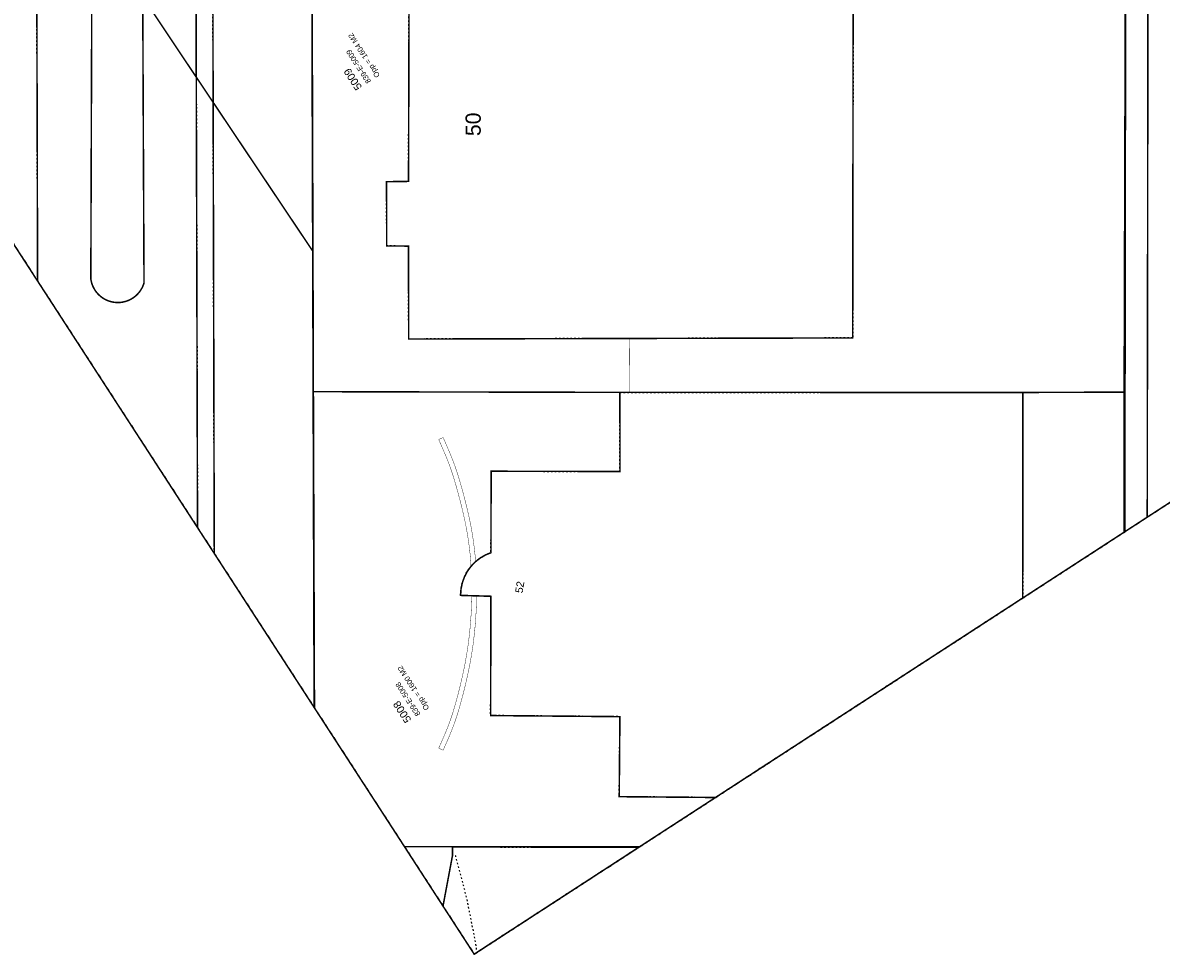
# Model space of a CAD drawing. Header units: millimetres. Extents: x -129091 to 155785, y -48843 to 227918.
# Tile 2 of 18: x -41805 to 33222, y -48843 to 12575. Entities that reach past the tile are written whole.
import ezdxf

# ---------------------------------------------------------------- set-up
doc = ezdxf.new("R2010")
doc.units = ezdxf.units.MM
doc.header["$LTSCALE"] = 100
for name, pattern in [('BORDER', [44.45, 12.7, -6.35, 12.7, -6.35, 0, -6.35]), ('HIDDEN', [5, 2.5, -2.5]), ('HIDDEN2', [2.5, 1, -1.5])]:
    doc.linetypes.add(name, pattern=pattern)
for name, color, linetype in [('T--L9000_PERCEEL', 6, 'BORDER'), ('T--L9020_PAND', 1, 'Continuous'), ('T--L9033_SCHEIDING', 14, 'HIDDEN2'), ('T--L9041_ONBEGROEID', 15, 'HIDDEN2'), ('T--L9041_ONDERSTEUNENDWEGDEEL', 7, 'Continuous'), ('T--L9041_WEGDEEL', 8, 'Continuous'), ('T--L9042_Groenvoorziening', 92, 'HIDDEN2'), ('T--T$1--_ADRES_Huisnummer', 1, 'Continuous'), ('T--T$2--_KADASTRAAL_Code', 7, 'Continuous'), ('T--T$2--_KADASTRAAL_Oppervlak', 7, 'Continuous'), ('T--T9000_PERCEELNUMMER', 7, 'Continuous'), ('X--T$7--_RASTERVERDELING', 8, 'HIDDEN')]:
    doc.layers.add(name, color=color, linetype=linetype)
doc.styles.get("Standard").update_dxf_attribs({"font": 'arial.ttf'})

msp = doc.modelspace()

# ---------------------------------------------------------------- linework, layer by layer
at = {"layer": 'T--L9000_PERCEEL', "const_width": 100, "flags": 128}
for points in [[(40938, -14385), (40943, 2731), (40945, 6895), (40951, 22707), (40958, 42708), (40965, 62704), (40972, 82713), (40988, 126241), (45649, 138541), (52267, 153758), (53320, 156180), (60840, 173469), (54356, 176238), (54012, 176384), (52532, 157296), (43864, 160935), (33980, 137416), (30988, 108756), (30941, 40064), (30864, 18236), (30777, -11753), (30766, -20985), (40938, -14385)], [(-23707, 118378), (-19488, 120519), (19038, 120362), (30988, 108756), (33980, 137416), (31246, 138525), (-25182, 138475), (-25350, 138114), (-28949, 139666), (-29191, 139065), (-43122, 160241), (-47386, 166719), (-108869, 126822), (-31488, 10663), (-22681, -2484), (-22745, 18248), (-22964, 86462), (-23028, 87587), (-23163, 90279), (-23401, 92964), (-23780, 95189), (-24251, 97395), (-28134, 113960), (-26149, 116554), (-23707, 118378)], [(-22681, -2484), (-31488, 10663), (-108869, 126822), (-120926, 118998), (-22581, -32556), (-22652, -11723), (-22681, -2484)], [(-22681, -2484), (-22652, -11723), (-16482, -11738), (-2452, -11768), (24107, -11775), (30777, -11753), (30864, 18236), (27384, 18216), (12923, 18133), (-22745, 18248), (-22681, -2484)], [(-16654, -41688), (-1159, -41702), (30766, -20985), (30777, -11753), (24107, -11775), (-2452, -11768), (-16482, -11738), (-22652, -11723), (-22581, -32556), (-16654, -41688)], [(-1159, -41702), (-16654, -41688), (-12056, -48774), (-1159, -41702)]]:
    msp.add_lwpolyline(points, dxfattribs=at)
at = {"layer": 'T--L9020_PAND', "const_width": 100, "flags": 128}
for points in [[(-16337, 18215), (-16382, 2128), (-17832, 2109), (-17818, -2123), (-16386, -2135), (-16370, -8256), (-1812, -8219), (12890, -8183), (12923, 18133), (-16337, 18215)], [(-1803, -11768), (-2452, -11768), (-2449, -16981), (-10938, -16963), (-10949, -22329), (-11311, -22478), (-11650, -22674), (-11960, -22913), (-12260, -23219), (-12504, -23557), (-12699, -23926), (-12840, -24317), (-12924, -24726), (-12949, -25141), (-12212, -25164), (-11892, -25173), (-10955, -25201), (-10971, -33056), (-2452, -33129), (-2497, -38400), (3846, -38454), (24094, -25315), (24107, -11775), (-1803, -11768)], [(-13488, -42290), (-14110, -45609), (-12056, -48774), (-1212, -41737), (-13487, -41707), (-13488, -42290)]]:
    msp.add_lwpolyline(points, dxfattribs=at)
at = {"layer": 'T--L9033_SCHEIDING', "const_width": 25, "flags": 128}
for points in [[(30879, 18213), (30838, -11738)], [(-1812, -8219), (-1809, -9394)], [(-1809, -9394), (-1803, -11553)], [(-1803, -11553), (-1803, -11768)], [(30838, -11738), (24107, -11775)], [(-14104, -14740), (-14395, -14874)], [(-14395, -14874), (-14314, -15054), (-14233, -15234), (-14154, -15415), (-14076, -15597), (-13999, -15778), (-13923, -15960), (-13849, -16143)], [(-13552, -16023), (-13628, -15839), (-13704, -15655), (-13782, -15471), (-13861, -15287), (-13941, -15104), (-14022, -14922), (-14104, -14740)], [(-13849, -16143), (-13775, -16327), (-13705, -16510), (-13637, -16696), (-13571, -16882), (-13508, -17069), (-13448, -17257), (-13390, -17445)], [(-13083, -17354), (-13143, -17161), (-13204, -16969), (-13269, -16778), (-13336, -16588), (-13405, -16399), (-13477, -16211), (-13552, -16023)], [(-13390, -17445), (-13288, -17790), (-13189, -18137), (-13093, -18484), (-13001, -18832), (-12912, -19181), (-12827, -19531), (-12745, -19882)], [(-12432, -19810), (-12514, -19457), (-12600, -19104), (-12690, -18752), (-12783, -18401), (-12879, -18051), (-12979, -17701), (-13083, -17354)], [(-12745, -19882), (-12667, -20233), (-12596, -20587), (-12531, -20941), (-12471, -21297), (-12418, -21653), (-12372, -22011), (-12331, -22368)], [(-12432, -19810), (-12354, -20168), (-12281, -20526), (-12215, -20887), (-12156, -21247), (-12102, -21609), (-12054, -21973), (-12013, -22336)], [(-12331, -22368), (-12319, -22490), (-12307, -22611), (-12296, -22733), (-12287, -22854), (-12277, -22977), (-12268, -23098), (-12260, -23219)], [(-12013, -22336), (-11985, -22624), (-11960, -22913)], [(-12357, -27594), (-12323, -27247), (-12294, -26901), (-12269, -26554), (-12248, -26206), (-12232, -25858), (-12220, -25511), (-12212, -25164)], [(-11892, -25173), (-11900, -25524), (-11912, -25875), (-11929, -26226), (-11950, -26577), (-11975, -26927), (-12005, -27277), (-12039, -27627)], [(-12760, -30139), (-12685, -29778), (-12617, -29416), (-12555, -29053), (-12496, -28690), (-12444, -28325), (-12398, -27959), (-12357, -27594)], [(-12039, -27627), (-12081, -27998), (-12127, -28368), (-12180, -28737), (-12238, -29105), (-12302, -29473), (-12372, -29840), (-12447, -30205)], [(-13393, -32636), (-13291, -32282), (-13192, -31927), (-13098, -31572), (-13007, -31215), (-12921, -30857), (-12839, -30499), (-12760, -30139)], [(-12447, -30205), (-12527, -30568), (-12609, -30931), (-12697, -31291), (-12788, -31652), (-12884, -32011), (-12982, -32369), (-13086, -32726)], [(-13846, -33939), (-13773, -33755), (-13704, -33571), (-13637, -33385), (-13572, -33199), (-13510, -33012), (-13450, -32824), (-13393, -32636)], [(-13086, -32726), (-13144, -32919), (-13205, -33111), (-13269, -33302), (-13336, -33493), (-13404, -33682), (-13476, -33871), (-13549, -34058)], [(-14393, -35205), (-14311, -35026), (-14231, -34846), (-14152, -34665), (-14074, -34484), (-13997, -34303), (-13921, -34121), (-13846, -33939)], [(-13549, -34058), (-13624, -34243), (-13700, -34427), (-13778, -34610), (-13857, -34793), (-13938, -34975), (-14019, -35157), (-14102, -35338)], [(-14102, -35338), (-14393, -35205)]]:
    msp.add_lwpolyline(points, dxfattribs=at)
at = {"layer": 'T--L9041_ONBEGROEID', "flags": 128}
for points in [[(-9627, 94744), (-15335, 94774), (-20473, 94800), (-20507, 107329), (-24580, 107317), (-22917, 94813), (-22901, 86906), (-22764, 18196), (-22604, -32520), (-12056, -48774), (30834, -20942), (30838, -11738), (30879, 18213), (28599, 18187), (28596, 22906), (28593, 27637), (28593, 27835), (28584, 37460), (26312, 37463), (4302, 37500), (-3910, 37513), (-3910, 33341), (-3910, 30443), (-9530, 30443), (-9530, 44544), (-4250, 44570), (-4221, 81125), (-1929, 81111), (-1924, 83665), (-3716, 83630), (-5997, 83615), (-5981, 91447), (-9625, 91374), (-9627, 94744)], [(12890, -8183), (-1812, -8219), (-16370, -8256), (-16386, -2135), (-17818, -2123), (-17832, 2109), (-16382, 2128), (-16337, 18215), (-2452, 18176), (8048, 18147), (12923, 18133), (12890, -8183)], [(-12949, -25141), (-12944, -24951), (-12928, -24763), (-12900, -24575), (-12859, -24390), (-12806, -24208), (-12743, -24030), (-12668, -23856), (-12581, -23687), (-12484, -23525), (-12377, -23368), (-12260, -23219), (-12219, -23173), (-12179, -23128), (-12136, -23083), (-12094, -23039), (-12050, -22997), (-12005, -22954), (-11960, -22913), (-11831, -22805), (-11697, -22705), (-11556, -22613), (-11411, -22529), (-11261, -22453), (-11107, -22387), (-10949, -22329), (-10938, -16963), (-2449, -16981), (-2452, -11768), (-1803, -11768), (24107, -11775), (24094, -25315), (3846, -38454), (-2497, -38400), (-2452, -33129), (-10971, -33056), (-10955, -25201), (-11892, -25173), (-12212, -25164), (-12949, -25141)], [(-13488, -42290), (-13487, -41707), (-1212, -41737), (-11869, -48652), (-11952, -48035), (-12525, -45142), (-13275, -42291), (-13488, -42290)]]:
    msp.add_lwpolyline(points, dxfattribs=at)
at = {"layer": 'T--L9041_ONDERSTEUNENDWEGDEEL', "const_width": 100, "flags": 128}
msp.add_lwpolyline([(-37249, 16854), (-37320, -4301), (-37298, -4425), (-37268, -4547), (-37230, -4666), (-37183, -4782), (-37128, -4895), (-37066, -5003), (-36996, -5107), (-36920, -5207), (-36835, -5300), (-36746, -5387), (-36650, -5468), (-36549, -5542), (-36443, -5608), (-36333, -5668), (-36219, -5719), (-36101, -5763), (-35981, -5797), (-35859, -5824), (-35734, -5841), (-35610, -5851), (-35484, -5851), (-35360, -5843), (-35235, -5826), (-35113, -5801), (-34992, -5767), (-34874, -5724), (-34759, -5674), (-34649, -5616), (-34541, -5550), (-34440, -5477), (-34344, -5397), (-34253, -5311), (-34169, -5218), (-34091, -5120), (-34021, -5017), (-33958, -4908), (-33902, -4796), (-33854, -4680), (-33815, -4561), (-33912, 17184)], dxfattribs=at)
at = {"layer": 'T--L9041_WEGDEEL', "const_width": 100, "flags": 128}
for points in [[(-22604, -32520), (-22764, 18196), (-22901, 86906), (-22950, 88372), (-23043, 89834), (-23180, 91294), (-23361, 92748), (-23587, 94197), (-23856, 95638), (-24169, 97070), (-26599, 107312), (-27943, 113031), (-28166, 113948), (-28941, 113752)], [(32643, 110186), (32657, 109987), (32668, 109788), (32675, 109588), (32679, 109388), (32679, 109188), (32675, 108989), (32669, 108789), (32357, 21943), (32300, -19990), (39230, -15493)], [(32300, -19990), (32357, 21943), (32669, 108789), (31028, 108704), (31025, 106963), (31021, 104493), (31012, 99763), (30962, 70469), (30959, 66023), (30935, 48884), (30946, 44402), (30916, 27869), (30906, 22810), (30879, 18213), (30838, -11738), (30834, -20942), (32300, -19990)], [(-33091, 106194), (-30681, 95934), (-30387, 94585), (-30137, 93227), (-29932, 91862), (-29772, 90491), (-29655, 89115), (-29584, 87737), (-29558, 86356), (-29540, 80056), (-29514, 70835), (-29289, 19788), (-29184, -22380), (-22604, -32520)], [(-40884, 16817), (-40827, -4438), (-30289, -20676)], [(-33912, 17184), (-33815, -4561), (-33854, -4680), (-33902, -4796), (-33958, -4908), (-34021, -5017), (-34091, -5120), (-34169, -5218), (-34253, -5311), (-34344, -5397), (-34440, -5477), (-34541, -5550), (-34649, -5616), (-34759, -5674), (-34874, -5724), (-34992, -5767), (-35113, -5801), (-35235, -5826), (-35360, -5843), (-35484, -5851), (-35610, -5851), (-35734, -5841), (-35859, -5824), (-35981, -5797), (-36101, -5763), (-36219, -5719), (-36333, -5668), (-36443, -5608), (-36549, -5542), (-36650, -5468), (-36746, -5387), (-36835, -5300), (-36920, -5207), (-36996, -5107), (-37066, -5003), (-37128, -4895), (-37183, -4782), (-37230, -4666), (-37268, -4547), (-37298, -4425), (-37320, -4301), (-37249, 16854)], [(-30289, -20676), (-30394, 17180)]]:
    msp.add_lwpolyline(points, dxfattribs=at)
at = {"layer": 'T--L9042_Groenvoorziening', "flags": 128}
for points in [[(-40827, -4438), (-40884, 16817), (-41047, 77842), (-41150, 81879), (-41497, 85901), (-42089, 89894), (-42921, 93845), (-43992, 97738), (-45297, 101559), (-46832, 105293), (-47414, 106560), (-48023, 107813), (-48657, 109055), (-49318, 110283), (-50004, 111497), (-50716, 112695), (-51452, 113879), (-53941, 117609), (-64104, 132839), (-64577, 133401), (-65088, 133927), (-65636, 134416), (-66217, 134863), (-66830, 135268), (-67470, 135627), (-68134, 135940), (-68819, 136205), (-69522, 136419), (-70237, 136583), (-70963, 136695), (-71695, 136754), (-72429, 136761), (-73162, 136714), (-73889, 136615), (-73108, 134742), (-72394, 134805), (-71677, 134804), (-70947, 134736), (-70324, 134631), (-69723, 134473), (-69139, 134262), (-68575, 134000), (-68030, 133683), (-65877, 131927), (-65134, 130896), (-62490, 127038), (-58670, 121346), (-56705, 116920), (-53722, 112494), (-52526, 110548), (-51398, 108561), (-50338, 106538), (-49347, 104479), (-48428, 102388), (-47580, 100266), (-46805, 98117), (-45939, 95387), (-45189, 92622), (-44558, 89828), (-44049, 87009), (-43661, 84171), (-43393, 81320), (-43249, 78459), (-42727, -1509), (-40827, -4438)], [(-29184, -22380), (-29289, 19788), (-29514, 70835), (-29540, 80056), (-30538, 80085), (-30532, 79794), (-30529, 79504), (-30526, 79212), (-30524, 78922), (-30525, 78631), (-30527, 78340), (-30530, 78049), (-30559, 77017), (-30394, 17180), (-30289, -20676), (-29184, -22380)]]:
    msp.add_lwpolyline(points, dxfattribs=at)
at = {"layer": 'X--T$7--_RASTERVERDELING', "flags": 128}
msp.add_lwpolyline([(155715, 60096), (46846, 227868), (-120926, 118998), (-12056, -48774), (155715, 60096)], dxfattribs=at)

# ---------------------------------------------------------------- texts
at = {"layer": 'T--T$1--_ADRES_Huisnummer'}
msp.add_text('52', height=500, rotation=80.48009, dxfattribs=at).set_placement((-8873, -25024))
at = {"layer": 'T--T$1--_ADRES_Huisnummer', "insert": (-12117, 5886), "char_height": 1000, "width": 782.98, "attachment_point": 5, "rotation": 89.88009}
msp.add_mtext('50', dxfattribs=at)
at = {"layer": 'T--T$2--_KADASTRAAL_Code'}
for s, p in [('839-E-5009', (-18835, 8718)), ('839-E-5008', (-15585, -32955))]:
    msp.add_text(s, height=350, rotation=122.98009, dxfattribs=at).set_placement(p)
at = {"layer": 'T--T$2--_KADASTRAAL_Oppervlak'}
for s, p in [('Opp = 1604 M2', (-18248, 9099)), ('Opp = 1600 M2', (-14998, -32573))]:
    msp.add_text(s, height=350, rotation=122.98009, dxfattribs=at).set_placement(p)
at = {"layer": 'T--T9000_PERCEELNUMMER'}
for s, p in [('5009', (-19422, 8336)), ('5008', (-16172, -33336))]:
    msp.add_text(s, height=500, rotation=122.98009, dxfattribs=at).set_placement(p)

doc.saveas('drawing.dxf')
